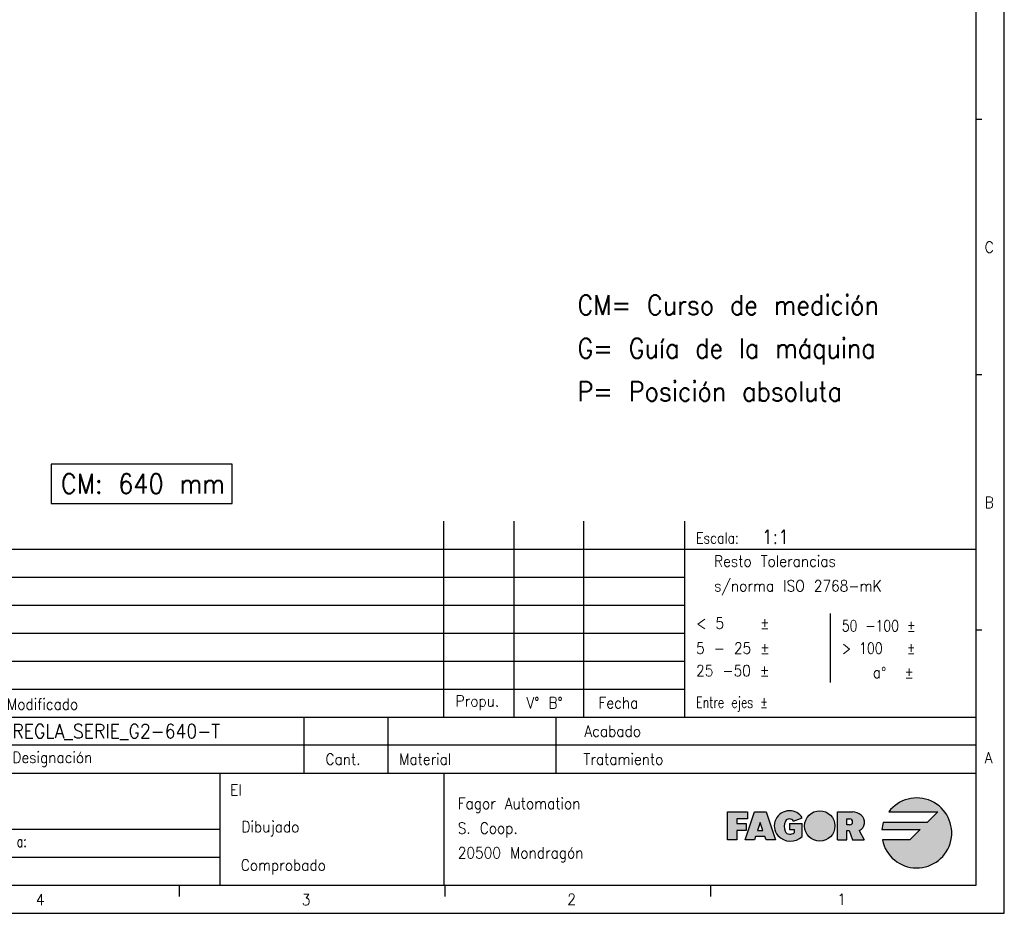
# Model space of a CAD drawing. Header units: millimetres. Extents: x -285 to 1270, y -233 to 203.
# Tile 8 of 26: x 134 to 309, y -217 to -58. Entities that reach past the tile are written whole.
import ezdxf

# ---------------------------------------------------------------- set-up
doc = ezdxf.new("R2010")
doc.units = ezdxf.units.MM
doc.layers.add('1', color=7, linetype='Continuous')
doc.styles.add('CONVERTER_11', font='txt.shx', dxfattribs={"width": 0.9})
doc.styles.add('CONVERTER_12', font='txt.shx', dxfattribs={"width": 0.81})
doc.styles.add('CONVERTER_13', font='txt.shx', dxfattribs={"width": 0.72})

# ---------------------------------------------------------------- blocks, each defined once
blk = doc.blocks.new('tolerancias', base_point=(252.2098802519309, -182.0197288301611))
at = {"layer": '1', "color": 2, "char_height": 2, "line_spacing_factor": 1.32052821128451}
for s, insert, attachment_point, style in [('Resto Tolerancias\\Ps/norma ISO 2768-mK', (257.4198552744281, -156.7119726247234), 4, 'CONVERTER_11'), ('< 5    ±', (254.2098802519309, -166.241923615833), 7, 'CONVERTER_11'), ('50 -100 ±', (280.2098802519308, -166.6999236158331), 7, 'CONVERTER_12'), ('5 - 25 ±', (254.2098802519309, -170.6999236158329), 7, 'CONVERTER_11'), ('> 100   ±', (280.2098802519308, -170.6999236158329), 7, 'CONVERTER_12'), ('a{\\Fgdt;~}  ±', (285.7353826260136, -175.0258946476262), 7, 'CONVERTER_11'), ('25 -50 ±', (254.2098802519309, -174.699923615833), 7, 'CONVERTER_11')]:
    blk.add_mtext(s, dxfattribs=dict(at, insert=insert, attachment_point=attachment_point, style=style))
blk = doc.blocks.new('Marco_a2', base_point=(304.2098802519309, -212.0197288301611))
at = {"layer": '1', "linetype": 'Continuous'}
h = blk.add_hatch(color=2, dxfattribs=at)
edge = h.paths.add_edge_path()
edge.add_line((297.3270221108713, -198.9261115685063), (295.4520221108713, -200.8011115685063))
edge.add_line((295.4520221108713, -200.8011115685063), (287.6149021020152, -200.8011115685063))
edge.add_arc((293.5770221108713, -202.6761115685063), 6.250000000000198, 162.5423968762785, 174.2608295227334)
edge.add_line((287.3583506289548, -202.0511115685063), (294.2020221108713, -202.0511115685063))
edge.add_line((294.2020221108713, -202.0511115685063), (292.3270221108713, -203.9261115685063))
edge.add_line((292.3270221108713, -203.9261115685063), (287.4532977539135, -203.9261115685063))
edge.add_arc((293.5770221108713, -202.6761115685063), 6.249999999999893, 191.5369590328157, 503.130102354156)
edge.add_line((288.5770221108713, -198.9261115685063), (297.3270221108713, -198.9261115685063))
blk.add_hatch(color=2, dxfattribs=at).paths.add_polyline_path([(263.3686887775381, -200.1761115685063), (261.4936887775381, -200.1761115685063), (261.4936887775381, -201.0094449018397), (263.1603554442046, -201.0094449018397), (263.1603554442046, -201.8427782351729), (263.1603554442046, -202.2594449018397), (261.4936887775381, -202.2594449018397), (261.4936887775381, -203.9261115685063), (259.8270221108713, -203.9261115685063), (259.8270221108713, -198.9261115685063), (263.3686887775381, -198.9261115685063)])
h = blk.add_hatch(color=2, dxfattribs=at)
h.paths.add_polyline_path([(266.7020221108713, -203.9261115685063), (266.4936887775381, -203.3011115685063), (264.8270221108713, -203.3011115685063), (264.6186887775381, -203.9261115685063), (262.9520221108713, -203.9261115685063), (264.6186887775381, -198.9261115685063), (266.7020221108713, -198.9261115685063), (268.3686887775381, -203.9261115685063)])
h.paths.add_polyline_path([(265.6603554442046, -200.8011115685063), (265.1742443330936, -202.2594449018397), (266.1464665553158, -202.2594449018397)], flags=16)
h = blk.add_hatch(color=2, dxfattribs=at)
edge = h.paths.add_edge_path()
edge.add_arc((270.8686887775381, -201.4261115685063), 2.7083333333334, 90, 219.5977388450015)
edge.add_arc((271.0473643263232, -201.0301720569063), 3.104272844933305, 223.1289646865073, 312.9832702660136)
edge.add_line((273.163810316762, -203.3011115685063), (273.163810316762, -201.0094449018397))
edge.add_line((273.163810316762, -201.0094449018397), (270.8721436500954, -201.0094449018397))
edge.add_line((270.8721436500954, -201.0094449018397), (270.8721436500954, -202.0511115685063))
edge.add_line((270.8721436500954, -202.0511115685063), (271.7054769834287, -202.0511115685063))
edge.add_line((271.7054769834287, -202.0511115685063), (271.7054769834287, -202.6761115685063))
edge.add_arc((270.8721436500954, -201.1136115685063), 1.7708333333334, 270, 298.0724869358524, ccw=False)
edge.add_arc((270.8721436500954, -202.0511115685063), 0.8333333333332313, 202.6198649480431, 270, ccw=False)
edge.add_arc((272.1221436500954, -201.5302782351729), 2.187500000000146, 154.6230664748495, 202.6198649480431, ccw=False)
edge.add_arc((270.8697757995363, -201.0094482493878), 0.8353864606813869, 29.918998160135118, 150.0810018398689, ccw=False)
edge.add_line((271.5938314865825, -200.5927782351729), (273.1508661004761, -199.9677782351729))
edge.add_arc((270.8686887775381, -201.4261115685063), 2.708333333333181, 32.57897039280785, 90)
h = blk.add_hatch(color=2, dxfattribs=at)
edge = h.paths.add_edge_path()
edge.add_arc((276.2851822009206, -201.4261115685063), 2.708333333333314, 0, 360)
h = blk.add_hatch(color=2, dxfattribs=at)
edge = h.paths.add_edge_path()
edge.add_arc((282.6421219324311, -200.7497949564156), 1.643411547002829, -66.72332945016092, 50.761309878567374, ccw=False)
edge.add_line((283.2915513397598, -202.2594449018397), (284.2181257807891, -203.9261115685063))
edge.add_line((284.2181257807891, -203.9261115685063), (282.1364001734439, -203.9261115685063))
edge.add_line((282.1364001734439, -203.9261115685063), (281.5114001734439, -202.2594449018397))
edge.add_line((281.5114001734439, -202.2594449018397), (281.0947335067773, -202.2594449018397))
edge.add_line((281.0947335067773, -202.2594449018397), (281.0947335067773, -203.9261115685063))
edge.add_line((281.0947335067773, -203.9261115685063), (279.4280668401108, -203.9261115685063))
edge.add_line((279.4280668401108, -203.9261115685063), (279.4280668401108, -198.9261115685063))
edge.add_line((279.4280668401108, -198.9261115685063), (281.0947335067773, -198.9261115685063))
edge.add_line((281.0947335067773, -198.9261115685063), (282.1364001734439, -198.9261115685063))
edge.add_arc((282.1364001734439, -201.3690169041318), 2.442905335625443, 50.761309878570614, 90, ccw=False)
edge = h.paths.add_edge_path(flags=16)
edge.add_arc((281.6155668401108, -200.6969449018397), 0.5208333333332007, 270, 450)
edge.add_line((281.6155668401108, -200.1761115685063), (281.0947335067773, -200.1761115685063))
edge.add_line((281.0947335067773, -200.1761115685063), (281.0947335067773, -201.2177782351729))
edge.add_line((281.0947335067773, -201.2177782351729), (281.6155668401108, -201.2177782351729))
at = {"layer": '1', "color": 2, "linetype": 'Continuous'}
for p, q in [((309.2098802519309, -217.0197288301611), (309.2098802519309, 202.9802711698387)), ((305.2098802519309, -75.35306215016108), (304.2098802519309, -75.35306215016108)), ((305.2098802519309, -120.9086177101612), (304.2098802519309, -120.9086177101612)), ((119.209880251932, -152.0197288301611), (304.2098802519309, -152.0197288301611)), ((119.209880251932, -157.0197288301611), (252.2098802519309, -157.0197288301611)), ((119.209880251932, -162.0197288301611), (252.2098802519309, -162.0197288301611)), ((278.2098802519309, -175.8195195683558), (278.2098802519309, -163.518067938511)), ((305.2098802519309, -166.4641732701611), (304.2098802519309, -166.4641732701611)), ((119.209880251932, -167.0197288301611), (252.2098802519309, -167.0197288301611)), ((119.209880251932, -172.0197288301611), (252.2098802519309, -172.0197288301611)), ((119.209880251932, -177.0197288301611), (252.2098802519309, -177.0197288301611)), ((304.2098802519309, -187.0197288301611), (119.209880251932, -187.0197288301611)), ((259.8270221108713, -198.9261115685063), (263.3686887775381, -198.9261115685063)), ((259.8270221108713, -203.9261115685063), (259.8270221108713, -198.9261115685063)), ((261.4936887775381, -200.1761115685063), (261.4936887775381, -201.0094449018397)), ((263.3686887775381, -200.1761115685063), (261.4936887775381, -200.1761115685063)), ((262.9520221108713, -203.9261115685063), (264.6186887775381, -198.9261115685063)), ((263.3686887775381, -198.9261115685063), (263.3686887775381, -200.1761115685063)), ((264.6186887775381, -198.9261115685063), (266.7020221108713, -198.9261115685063)), ((266.7020221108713, -198.9261115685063), (268.3686887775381, -203.9261115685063)), ((271.5938314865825, -200.5927782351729), (273.1508661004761, -199.9677782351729)), ((279.4280668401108, -203.9261115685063), (279.4280668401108, -198.9261115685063)), ((279.4280668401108, -198.9261115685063), (281.0947335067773, -198.9261115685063)), ((281.0947335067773, -198.9261115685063), (282.1364001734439, -198.9261115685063)), ((281.0947335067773, -200.1761115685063), (281.6155668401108, -200.1761115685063)), ((281.0947335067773, -201.2177782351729), (281.0947335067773, -200.1761115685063)), ((288.5770221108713, -198.9261115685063), (297.3270221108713, -198.9261115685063)), ((297.3270221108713, -198.9261115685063), (295.4520221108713, -200.8011115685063)), ((261.4936887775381, -201.0094449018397), (263.1603554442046, -201.0094449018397)), ((263.1603554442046, -201.0094449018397), (263.1603554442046, -201.8427782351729)), ((263.1603554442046, -201.8427782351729), (263.1603554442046, -202.2594449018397)), ((265.6603554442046, -200.8011115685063), (265.1742443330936, -202.2594449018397)), ((266.1464665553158, -202.2594449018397), (265.6603554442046, -200.8011115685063)), ((270.8721436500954, -201.0094449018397), (273.163810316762, -201.0094449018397)), ((270.8721436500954, -201.0094449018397), (270.8721436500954, -202.0511115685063)), ((273.163810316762, -203.3011115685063), (273.163810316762, -201.0094449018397)), ((281.6155668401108, -201.2177782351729), (281.0947335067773, -201.2177782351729)), ((295.4520221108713, -200.8011115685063), (287.6149021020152, -200.8011115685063)), ((261.4936887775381, -202.2594449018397), (261.4936887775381, -203.9261115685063)), ((263.1603554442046, -202.2594449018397), (261.4936887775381, -202.2594449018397)), ((264.8270221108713, -203.3011115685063), (264.6186887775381, -203.9261115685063)), ((266.4936887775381, -203.3011115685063), (264.8270221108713, -203.3011115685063)), ((265.1742443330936, -202.2594449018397), (266.1464665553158, -202.2594449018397)), ((266.7020221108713, -203.9261115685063), (266.4936887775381, -203.3011115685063)), ((270.8721436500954, -202.0511115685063), (271.7054769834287, -202.0511115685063)), ((271.7054769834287, -202.0511115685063), (271.7054769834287, -202.6761115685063)), ((281.0947335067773, -203.9261115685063), (281.0947335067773, -202.2594449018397)), ((281.0947335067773, -202.2594449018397), (281.5114001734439, -202.2594449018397)), ((281.5114001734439, -202.2594449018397), (282.1364001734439, -203.9261115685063)), ((283.2915513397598, -202.2594449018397), (284.2181257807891, -203.9261115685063)), ((287.3583506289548, -202.0511115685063), (294.2020221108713, -202.0511115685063)), ((294.2020221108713, -202.0511115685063), (292.3270221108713, -203.9261115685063)), ((261.4936887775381, -203.9261115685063), (259.8270221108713, -203.9261115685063)), ((264.6186887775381, -203.9261115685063), (262.9520221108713, -203.9261115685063)), ((268.3686887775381, -203.9261115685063), (266.7020221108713, -203.9261115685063)), ((279.4280668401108, -203.9261115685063), (281.0947335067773, -203.9261115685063)), ((282.1364001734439, -203.9261115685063), (284.2181257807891, -203.9261115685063)), ((292.3270221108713, -203.9261115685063), (287.4532977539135, -203.9261115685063)), ((119.209880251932, -207.0197288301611), (169.209880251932, -207.0197288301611)), ((161.9598802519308, -212.0197288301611), (161.9598802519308, -214.0197288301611)), ((209.3765469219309, -212.0197288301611), (209.3765469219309, -214.0197288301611)), ((256.7932135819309, -212.0197288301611), (256.7932135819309, -214.0197288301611)), ((-284.7901197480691, -217.0197288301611), (309.2098802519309, -217.0197288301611))]:
    blk.add_line(p, q, dxfattribs=at)
at = {"layer": '1', "color": 7, "linetype": 'Continuous'}
for p, q in [((304.2098802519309, -212.0197288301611), (304.2098802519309, 197.9802711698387)), ((209.2098802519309, -182.0197288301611), (209.2098802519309, -147.0197288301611)), ((221.7098802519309, -147.0197288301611), (221.7098802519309, -182.0197288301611)), ((234.2098802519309, -182.0197288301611), (234.2098802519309, -147.0197288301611)), ((252.2098802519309, -182.0197288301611), (252.2098802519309, -147.0197288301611)), ((119.209880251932, -182.0197288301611), (184.2098802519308, -182.0197288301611)), ((184.2098802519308, -182.0197288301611), (199.2098802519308, -182.0197288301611)), ((184.2098802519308, -182.0197288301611), (184.2098802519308, -192.0197288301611)), ((199.2098802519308, -182.0197288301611), (199.2098802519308, -192.0197288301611)), ((199.2098802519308, -182.0197288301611), (304.2098802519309, -182.0197288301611)), ((229.2098802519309, -182.0197288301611), (229.2098802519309, -192.0197288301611)), ((119.209880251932, -192.0197288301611), (304.2098802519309, -192.0197288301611)), ((169.209880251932, -192.0197288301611), (169.209880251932, -202.0197288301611)), ((209.2098802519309, -192.0197288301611), (209.2098802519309, -212.0197288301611)), ((119.209880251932, -202.0197288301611), (169.209880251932, -202.0197288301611)), ((169.209880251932, -202.0197288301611), (169.209880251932, -207.0197288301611)), ((169.209880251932, -207.0197288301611), (169.209880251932, -212.0197288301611)), ((-264.7901197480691, -212.0197288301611), (304.2098802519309, -212.0197288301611))]:
    blk.add_line(p, q, dxfattribs=at)
at = {"layer": '1', "color": 2, "linetype": 'Continuous'}
blk.add_circle((276.2851822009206, -201.4261115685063), 2.708333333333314, dxfattribs=at)
for centre, radius, start, end in [((293.5770221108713, -202.6761115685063), 6.249999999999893, 191.5369590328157, 143.130102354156), ((270.8686887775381, -201.4261115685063), 2.7083333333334, 90, 219.5977388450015), ((270.8697757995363, -201.0094482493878), 0.8353864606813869, 29.91899816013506, 150.0810018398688), ((270.8686887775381, -201.4261115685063), 2.708333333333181, 32.57897039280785, 90), ((281.6155668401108, -200.6969449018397), 0.5208333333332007, 270, 90), ((282.1364001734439, -201.3690169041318), 2.442905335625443, 50.76130987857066, 90), ((282.6421219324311, -200.7497949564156), 1.643411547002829, 293.2766705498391, 50.76130987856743), ((272.1221436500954, -201.5302782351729), 2.187500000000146, 154.6230664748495, 202.619864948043), ((293.5770221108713, -202.6761115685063), 6.250000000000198, 162.5423968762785, 174.2608295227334), ((271.0473643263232, -201.0301720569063), 3.104272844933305, 223.1289646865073, 312.9832702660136), ((270.8721436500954, -202.0511115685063), 0.8333333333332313, 202.6198649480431, 270), ((270.8721436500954, -201.1136115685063), 1.7708333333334, 270, 298.0724869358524)]:
    blk.add_arc(centre, radius, start, end, dxfattribs=at)
at = {"layer": '1', "color": 2}
for s, style, width, p in [('Escala:', 'CONVERTER_12', 0.81, (254.2098802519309, -151.0197288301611)), ('El', 'CONVERTER_11', 0.9, (171.0664110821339, -196.0197288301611))]:
    blk.add_text(s, height=2, dxfattribs=dict(at, style=style, width=width)).set_placement(p)
at = {"layer": '1', "color": 2, "char_height": 2}
for s, insert, attachment_point, line_spacing_factor, style in [('C', (305.7098802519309, -98.13083993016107), 4, 1.20048019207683, 'CONVERTER_11'), ('B', (305.7098802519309, -143.6863954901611), 4, 1.20048019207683, 'CONVERTER_11'), ('Modificado', (131.23655298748, -179.6881451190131), 4, 1.32052821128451, 'CONVERTER_11'), ('Propu.', (211.2975732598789, -179.4519769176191), 4, 1.32052821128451, 'CONVERTER_11'), ('V° B°', (223.946333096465, -179.4519769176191), 4, 1.20048019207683, 'CONVERTER_11'), ('Fecha', (236.8037390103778, -179.4519769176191), 4, 1.32052821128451, 'CONVERTER_11'), ('Entre ejes ±', (254.2098802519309, -181.0197288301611), 7, 1.32052821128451, 'CONVERTER_13'), ('Acabado', (244.3758618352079, -184.5197288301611), 6, 1.32052821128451, 'CONVERTER_11'), ('Designación', (132.2098802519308, -189.5197288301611), 4, 1.32052821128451, 'CONVERTER_11'), ('A', (305.7098802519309, -189.2419510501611), 4, 1.20048019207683, 'CONVERTER_11'), ('Cant.', (191.2098802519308, -189.5197288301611), 5, 1.32052821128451, 'CONVERTER_11'), ('Material', (201.2098802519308, -189.5197288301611), 4, 1.32052821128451, 'CONVERTER_11'), ('Tratamiento', (248.3758618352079, -189.5197288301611), 6, 1.32052821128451, 'CONVERTER_11'), ('Fagor Automation\\PS. Coop.\\P20500 Mondragón', (211.6833092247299, -202.1551470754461), 4, 1.32052821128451, 'CONVERTER_11'), ('Dibujado', (183.4297254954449, -201.8879560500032), 6, 1.32052821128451, 'CONVERTER_11'), ('Sustituye a:', (134.7703009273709, -204.5197288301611), 6, 1.32052821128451, 'CONVERTER_13'), ('Comprobado', (188.153089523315, -208.7368338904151), 6, 1.32052821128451, 'CONVERTER_11'), ('4', (136.4162557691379, -214.5898620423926), 4, 1.20048019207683, 'CONVERTER_11'), ('3', (183.8610408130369, -214.5794825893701), 4, 1.20048019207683, 'CONVERTER_11'), ('2', (231.2353066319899, -214.5147636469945), 4, 1.20048019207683, 'CONVERTER_11'), ('1', (279.4015469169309, -214.5220903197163), 4, 1.20048019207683, 'CONVERTER_11')]:
    blk.add_mtext(s, dxfattribs=dict(at, insert=insert, attachment_point=attachment_point, line_spacing_factor=line_spacing_factor, style=style))
blk = doc.blocks.new('Top', base_point=(304.2098802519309, -212.0197288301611))
blk.add_blockref('Marco_a2', (304.2098802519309, -212.0197288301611))
at = {"layer": '1'}
blk.add_blockref('tolerancias', (252.2098802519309, -182.0197288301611), dxfattribs=at)
at = {"layer": '1', "color": 2, "style": 'CONVERTER_11', "width": 0.9}
blk.add_text('REGLA_SERIE_G2-640-T', height=2.5, dxfattribs=at).set_placement((132.209880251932, -185.7547648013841))
blk = doc.blocks.new('A__12', base_point=(16.99999999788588, 0.99999999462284))
at = {"layer": '1', "color": 2}
blk.add_lwpolyline([(139.1193056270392, -136.8528636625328), (139.1193056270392, -143.8528636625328), (171.4068056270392, -143.8528636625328), (171.4068056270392, -136.8528636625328)], close=True, dxfattribs=at)
at = {"layer": '1', "color": 2, "style": 'CONVERTER_11', "width": 0.9}
blk.add_text('CM: 640 mm', height=3.5, dxfattribs=at).set_placement((140.8693056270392, -142.1028636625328))

msp = doc.modelspace()

# ---------------------------------------------------------------- block references
for name, p in [('Top', (304.2098802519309, -212.0197288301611)), ('A__12', (16.99999999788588, 0.99999999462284))]:
    msp.add_blockref(name, p)

# ---------------------------------------------------------------- texts
at = {"layer": '1', "color": 2, "style": 'CONVERTER_11', "width": 0.9}
msp.add_text('1:1', height=2.5, dxfattribs=at).set_placement((265.952865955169, -151.04383885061))
at = {"layer": '1', "color": 2, "insert": (233.03275067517, -125.610324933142), "char_height": 3.5, "attachment_point": 7, "line_spacing_factor": 1.32052821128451, "style": 'CONVERTER_11'}
msp.add_mtext('CM= Curso de medición\\PG= Guía de la máquina\\PP= Posición absoluta', dxfattribs=at)

doc.saveas('drawing.dxf')
